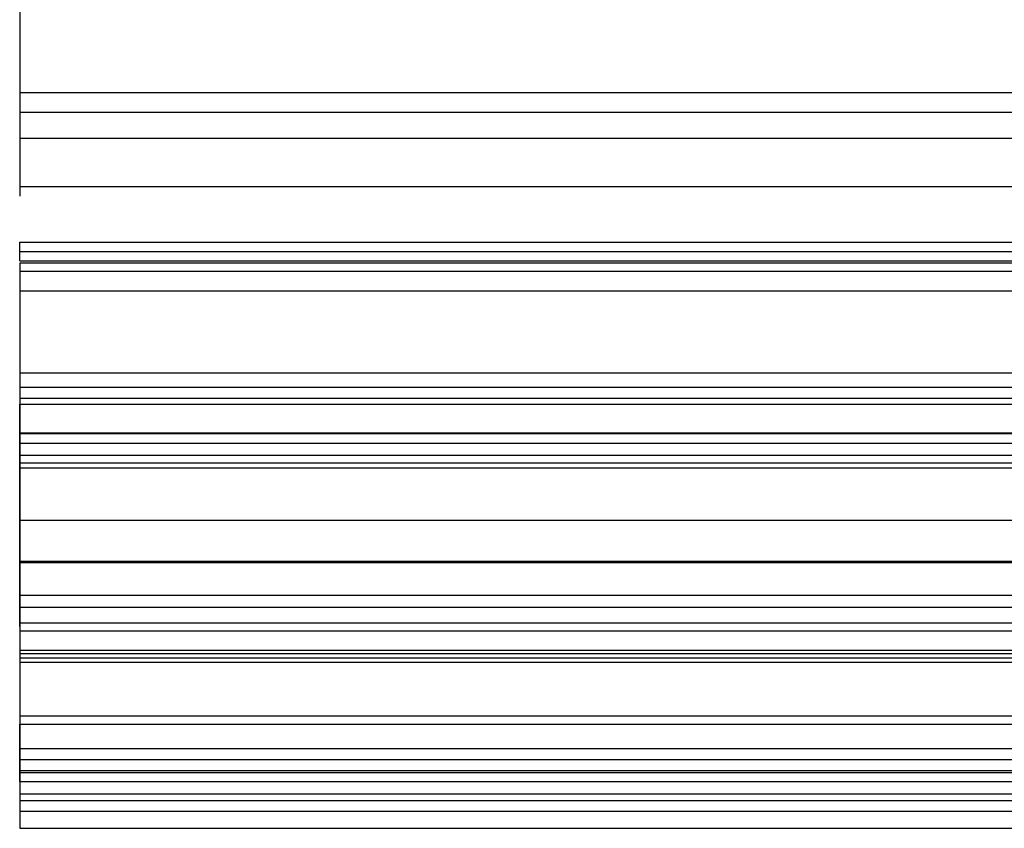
# Model space of a CAD drawing. Header units: millimetres. Extents: x -200 to 200, y -75 to 78.
# Tile 1 of 256: x -200 to -186, y -75 to -64. Entities that reach past the tile are written whole.
import ezdxf

# ---------------------------------------------------------------- set-up
doc = ezdxf.new("R2010")
doc.units = ezdxf.units.MM
doc.header["$MEASUREMENT"] = 0
doc.layers.add('LAYER 01', color=21, linetype='Continuous')

msp = doc.modelspace()

# ---------------------------------------------------------------- linework, layer by layer
at = {"layer": 'LAYER 01'}
for p, q in [((-200, -60.65925785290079, 66.77870673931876), (-200, -66.17344211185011, 64.00423029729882)), ((-200, -62.18354802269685, 62.9413135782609), (-200, -64.64915194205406, 67.84162345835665)), ((-200, -64.64915194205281, 67.84162345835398), (200, -64.64915194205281, 67.84162345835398)), ((-200, -64.94064015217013, 61.55407535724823), (200, -64.94064015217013, 61.55407535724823)), ((-200, -65.32205071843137, 60.85998357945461), (200, -65.32205071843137, 60.85998357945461)), ((-200, -66.03471828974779, 63.72852108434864), (200, -66.03471828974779, 63.72852108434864)), ((-200, -67.12879642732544, 65.90296681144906), (-200, -66.85482564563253, 66.73183288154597)), ((-200, -66.85482564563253, 66.73183288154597), (200, -66.85482564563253, 66.73183288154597)), ((-200, -66.99181103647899, 66.31739984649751), (200, -66.99181103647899, 66.31739984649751)), ((-200, -67.12879642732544, 65.90296681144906), (200, -67.12879642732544, 65.90296681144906)), ((-200, -67.15552571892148, 58.3771714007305), (-200, -71.5683449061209, 61.63589299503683)), ((-200, -67.15552571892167, 58.37717140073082), (200, -67.15552571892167, 58.37717140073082)), ((-200, -67.28017909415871, 62.30599687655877), (200, -67.28017909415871, 62.30599687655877)), ((-200, -67.52846031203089, 62.48934437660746), (-200, -71.19541031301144, 57.5237200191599)), ((-200, -67.56982758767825, 43.16735147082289), (200, -67.56982758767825, 43.16735147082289)), ((-200, -68.77789317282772, 46.00752126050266), (-200, -73.82586089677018, 43.86036931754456)), ((-200, -68.77789317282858, 46.00752126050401), (200, -68.77789317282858, 46.00752126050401)), ((-200, -68.98900071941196, 55.89435922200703), (200, -68.98900071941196, 55.89435922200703)), ((-200, -69.14747291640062, 55.15801616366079), (200, -69.14747291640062, 55.15801616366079)), ((-200, -70.10156490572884, 63.62214273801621), (-200, -69.23830746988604, 63.75201017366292)), ((-200, -69.23830746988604, 63.75201017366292), (200, -69.23830746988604, 63.75201017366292)), ((-200, -69.66085622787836, 52.11459301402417), (-200, -75.07007573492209, 53.0270533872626)), ((-200, -69.66085622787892, 52.11459301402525), (200, -69.66085622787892, 52.11459301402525)), ((-200, -69.66993618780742, 63.68707645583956), (200, -69.66993618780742, 63.68707645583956)), ((-200, -69.8097944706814, 42.21458205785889), (200, -69.8097944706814, 42.21458205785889)), ((-200, -69.9859587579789, 48.84769105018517), (200, -69.9859587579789, 48.84769105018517)), ((-200, -72.5099426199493, 47.77411507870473), (-200, -70.0938114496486, 42.09377549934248)), ((-200, -70.10156490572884, 63.62214273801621), (200, -70.10156490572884, 63.62214273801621)), ((-200, -70.17423953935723, 49.07116986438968), (200, -70.17423953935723, 49.07116986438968)), ((-200, -70.94712909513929, 57.34037251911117), (200, -70.94712909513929, 57.34037251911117)), ((-200, -71.54774035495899, 55.56290801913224), (200, -71.54774035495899, 55.56290801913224)), ((-200, -71.56834490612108, 61.63589299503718), (200, -71.56834490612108, 61.63589299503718)), ((-200, -71.85208266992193, 55.6142463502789), (-200, -72.87884929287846, 49.52740005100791)), ((-200, -72.04976135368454, 41.2618126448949), (-200, -72.85940842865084, 41.58823348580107)), ((-200, -72.04976135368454, 41.2618126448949), (200, -72.04976135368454, 41.2618126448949)), ((-200, -72.22592564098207, 47.89492163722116), (200, -72.22592564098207, 47.89492163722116)), ((-200, -72.45458489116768, 41.42502306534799), (200, -72.45458489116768, 41.42502306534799)), ((-200, -72.57450697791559, 49.47606171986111), (200, -72.57450697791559, 49.47606171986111)), ((-200, -72.85940842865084, 41.58823348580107), (200, -72.85940842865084, 41.58823348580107)), ((-200, -72.90525747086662, 58.78638581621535), (-200, -73.03512490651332, 59.64964325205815)), ((-200, -72.90525747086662, 58.78638581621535), (200, -72.90525747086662, 58.78638581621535)), ((-200, -72.97019118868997, 59.21801453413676), (200, -72.97019118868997, 59.21801453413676)), ((-200, -73.03512490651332, 59.64964325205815), (200, -73.03512490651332, 59.64964325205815)), ((-200, -73.8258608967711, 43.86036931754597), (200, -73.8258608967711, 43.86036931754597)), ((-200, -74.6593690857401, 55.46179190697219), (-200, -73.94800779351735, 55.96779987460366)), ((-200, -73.94800779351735, 55.96779987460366), (200, -73.94800779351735, 55.96779987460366)), ((-200, -74.30368843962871, 55.71479589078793), (200, -74.30368843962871, 55.71479589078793)), ((-200, -74.79231336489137, 46.13250514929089), (-200, -74.46589252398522, 46.94215222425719)), ((-200, -74.46589252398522, 46.94215222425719), (200, -74.46589252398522, 46.94215222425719)), ((-200, -74.6291029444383, 46.53732868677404), (200, -74.6291029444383, 46.53732868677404)), ((-200, -74.6593690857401, 55.46179190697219), (200, -74.6593690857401, 55.46179190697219)), ((-200, -74.79231336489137, 46.13250514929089), (200, -74.79231336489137, 46.13250514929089)), ((-200, -74.97477441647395, 49.88095357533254), (-200, -75.48078238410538, 50.59231486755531)), ((-200, -74.97477441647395, 49.88095357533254), (200, -74.97477441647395, 49.88095357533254)), ((-200, -75.07007573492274, 53.02705338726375), (200, -75.07007573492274, 53.02705338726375)), ((-200, -75.22777840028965, 50.23663422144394), (200, -75.22777840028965, 50.23663422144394)), ((-200, -75.48078238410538, 50.59231486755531), (200, -75.48078238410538, 50.59231486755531))]:
    msp.add_line(p, q, dxfattribs=at)
at = {"layer": 'LAYER 01', "extrusion": (1, 0, 0)}
for points in [[(-59.42645589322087, 64.32855179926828), (-64.94064015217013, 61.55407535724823)], [(-66.85482564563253, 66.73183288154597), (-62.4434782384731, 68.951414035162)], [(-64.94064015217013, 61.55407535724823), (-67.12879642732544, 65.90296681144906)], [(-65.32205071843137, 60.85998357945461), (-68.98900071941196, 55.89435922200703)], [(-69.23830746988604, 63.75201017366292), (-65.32205071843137, 60.85998357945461)], [(-67.56982758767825, 43.16735147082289), (-72.04976135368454, 41.2618126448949)], [(-69.9859587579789, 48.84769105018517), (-67.56982758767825, 43.16735147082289)], [(-68.98900071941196, 55.89435922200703), (-72.90525747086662, 58.78638581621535)], [(-69.14747291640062, 55.1580161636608), (-70.17423953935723, 49.07116986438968)], [(-73.94800779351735, 55.96779987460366), (-69.14747291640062, 55.1580161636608)], [(-74.46589252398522, 46.94215222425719), (-69.9859587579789, 48.84769105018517)], [(-73.03512490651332, 59.64964325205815), (-70.10156490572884, 63.62214273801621)], [(-70.17423953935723, 49.07116986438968), (-74.97477441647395, 49.88095357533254)], [(-72.85940842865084, 41.58823348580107), (-74.79231336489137, 46.13250514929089)], [(-75.48078238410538, 50.59231486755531), (-74.6593690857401, 55.46179190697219)]]:
    msp.add_lwpolyline(points, dxfattribs=at)

doc.saveas('drawing.dxf')
